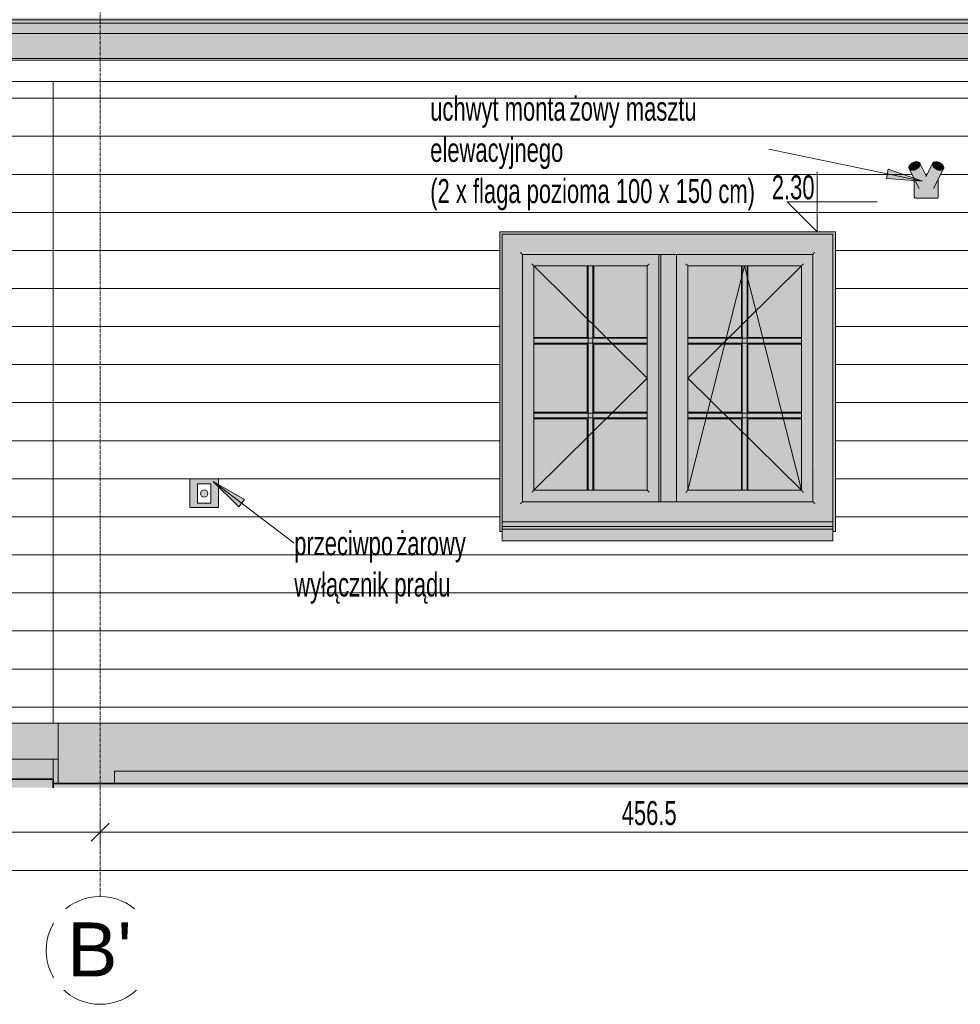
# Model space of a CAD drawing. Header units: centimetres. Extents: x 63272 to 70946, y -123 to 53714.
# Tile 6 of 50: x 63995 to 64388, y -92 to 319. Entities that reach past the tile are written whole.
import ezdxf

# ---------------------------------------------------------------- set-up
doc = ezdxf.new("R2010")
doc.units = ezdxf.units.CM
doc.linetypes.add('Linia siatki', pattern=[2.2225, 1.27, -0.3175, 0.3175, -0.3175])
for name, color, linetype, lineweight in [('A-ANNO-DIMS', 7, 'Continuous', 5), ('A-ANNO-DIMS-50', 7, 'Continuous', 5), ('A-FLOR', 7, 'Continuous', 5), ('A-FLOR-LEVL', 7, 'Continuous', 5), ('A-GENM', 7, 'Continuous', 5), ('A-GLAZ', 7, 'Continuous', 5), ('A-ROOF', 7, 'Continuous', 5), ('A-ROOF-OTLN', 7, 'Continuous', 5), ('A-ROOF-PATT', 7, 'Continuous', 5), ('A-WALL', 7, 'Continuous', 5), ('A-WALL-PATT', 7, 'Continuous', 5), ('C-TOPO', 7, 'Continuous', 5), ('G-ANNO-DIMS', 7, 'Continuous', 5), ('G-ANNO-TEXT', 7, 'Continuous', 5), ('Ochrona przeciwpożarowa', 7, 'Continuous', 5), ('S-GRID', 7, 'Continuous', 5), ('S-GRID-IDEN', 7, 'Continuous', 5)]:
    doc.layers.add(name, color=color, linetype=linetype, lineweight=lineweight)
doc.styles.add('Arial', font='arial.ttf', dxfattribs={"height": 22.5})
doc.styles.add('Arial Narrow', font='ARIALN.TTF', dxfattribs={"width": 0.8, "height": 10})
doc.dimstyles.new('standard_wielkość_otworów', dxfattribs={"dimscale": 30.48, "dimtxt": 10.23431, "dimasz": 0.246063, "dimexe": 0.164042, "dimexo": 0.0625, "dimgap": 0, "dimtad": 1, "dimdec": 1, "dimrnd": 0.5, "dimdsep": 46, "dimtxsty": 'Arial Narrow', "dimblk1": 'OBLIQUE', "dimblk2": 'OBLIQUE', "dimsah": 1, "dimcen": 0.09, "dimazin": 0, "dimtfac": 1, "dimtdec": 4, "dimtix": 1, "dimtmove": 0, "dimatfit": 3, "dimfxl": 0.164042, "dimfxlon": 1, "dimtvp": 1, "dimtolj": 1, "dimtzin": 0, "dimarcsym": 2})
pattern_1 = [(0, (63858.366, 0), (0, 15.875), [])]

# ---------------------------------------------------------------- blocks, each defined once
blk = doc.blocks.new('PWP - Typ 1-8810169-Elewacja w osi 1 - Południowa')
at = {"layer": 'Ochrona przeciwpożarowa', "true_color": 0xff0000}
h = blk.add_hatch(color=1, dxfattribs=at)
h.paths.add_polyline_path([(64074.94, 115), (64078.2, 115), (64078.2, 127), (64066.2, 127), (64066.2, 115), (64069.44, 115)])
h.paths.add_polyline_path([(64074.94, 116.85), (64069.44, 116.85), (64069.44, 124.85), (64074.94, 124.85), (64074.94, 121.29)])
h.paths.add_polyline_path([(64072.18, 119.35), (64072.57, 119.4), (64072.93, 119.55), (64073.24, 119.78), (64073.48, 120.1), (64073.63, 120.46), (64073.68, 120.85), (64073.61, 121.29), (64073.48, 121.6), (64073.24, 121.91), (64072.93, 122.14), (64072.57, 122.29), (64072.18, 122.35), (64071.79, 122.29), (64071.43, 122.14), (64071.12, 121.91), (64070.88, 121.6), (64070.73, 121.23), (64070.68, 120.85), (64070.73, 120.46), (64070.88, 120.1), (64071.12, 119.78), (64071.43, 119.55), (64071.79, 119.4)])
at = {"layer": 'Ochrona przeciwpożarowa'}
for p, q in [((64078.2, 127), (64066.2, 127)), ((64066.2, 127), (64066.2, 115)), ((64069.44, 116.85), (64069.44, 124.85)), ((64069.44, 124.85), (64074.94, 124.85)), ((64074.94, 124.85), (64074.94, 116.85)), ((64078.2, 115), (64078.2, 127)), ((64074.94, 116.85), (64069.44, 116.85)), ((64066.2, 115), (64078.2, 115))]:
    blk.add_line(p, q, dxfattribs=at)
for start, end in [(0, 180), (180, 360)]:
    blk.add_arc((64072.18, 120.85), 1.5, start, end, dxfattribs=at)
blk = doc.blocks.new('Uchwyt na flagę - Typ 1-9009511-Elewacja w osi 1 - Południowa')
at = {"layer": 'A-GENM', "true_color": 0x7f7f7f}
for points in [[(64367.69, 255.72), (64368.5, 255.85), (64368.89, 255.96), (64369.48, 256.24), (64370.2, 256.8), (64370.44, 257.03), (64370.74, 257.49), (64370.89, 257.95), (64370.89, 258.37), (64370.73, 258.74), (64370.42, 259.02), (64369.99, 259.2), (64369.46, 259.26), (64368.87, 259.2), (64368.26, 259.02), (64367.67, 258.74), (64367.14, 258.37), (64366.71, 257.95), (64366.41, 257.49), (64366.25, 257.03), (64366.26, 256.61), (64366.42, 256.24), (64366.73, 255.96), (64367.16, 255.78)], [(64379.32, 255.72), (64379.85, 255.78), (64380.29, 255.97), (64380.59, 256.24), (64380.75, 256.61), (64380.75, 257.03), (64380.59, 257.5), (64380.29, 257.95), (64379.86, 258.37), (64379.34, 258.74), (64378.75, 259.02), (64378.14, 259.2), (64377.55, 259.26), (64377.02, 259.2), (64376.58, 259.02), (64376.28, 258.74), (64376.11, 258.37), (64376.11, 257.94), (64376.28, 257.48), (64376.57, 257.03), (64377, 256.61), (64377.53, 256.24), (64378.11, 255.96), (64378.73, 255.78)], [(64372.96, 246.43), (64373.35, 246.43), (64373.5, 246.74), (64373.5, 251.96), (64370.74, 257.49), (64370.44, 257.03), (64370.01, 256.61), (64369.48, 256.24), (64368.85, 255.95), (64368.28, 255.78), (64367.69, 255.72), (64367.16, 255.78), (64366.73, 255.96), (64366.42, 256.24), (64370.17, 248.74), (64370.77, 247.88), (64371.46, 247.18), (64372.22, 246.68), (64372.93, 246.44)], [(64373.5, 251.96), (64373.49, 253.23), (64370.89, 258.37), (64370.89, 257.95), (64370.74, 257.49), (64373.42, 252.13)], [(64374.05, 246.43), (64374.86, 246.73), (64375.7, 247.34), (64376.24, 247.88), (64377, 249.06), (64380.59, 256.24), (64380.28, 255.96), (64379.66, 255.76), (64379.32, 255.72), (64378.73, 255.78), (64378.11, 255.96), (64377.53, 256.24), (64376.81, 256.8), (64376.57, 257.03), (64376.27, 257.49), (64373.5, 251.96), (64373.49, 246.7), (64373.36, 246.43), (64374.02, 246.43)], [(64373.5, 251.96), (64376.27, 257.49), (64376.11, 257.95), (64376.11, 258.37), (64375.88, 257.95), (64373.5, 253.15), (64373.5, 252.3)]]:
    blk.add_hatch(color=8, dxfattribs=at).paths.add_polyline_path(points)
h = blk.add_hatch(color=8, dxfattribs=at)
h.paths.add_polyline_path([(64378, 244.04), (64378.13, 244.06), (64378.44, 244.29), (64378.5, 244.73), (64378.5, 252.07), (64376.84, 248.74), (64376.24, 247.88), (64375.42, 247.1), (64374.8, 246.68), (64374.05, 246.43), (64372.96, 246.43), (64372.21, 246.68), (64371.32, 247.32), (64370.74, 247.92), (64370.01, 249.06), (64368.5, 252.07), (64368.52, 244.41), (64368.57, 244.29), (64368.87, 244.06), (64369, 244.04)])
h.paths.add_polyline_path([(64373.5, 253.19), (64373.93, 254.04), (64373.08, 254.04), (64373.49, 253.23)])
at = {"layer": 'A-GENM'}
for p, q in [((64366.34, 256.37), (64370.5, 248.05)), ((64373.57, 253.09), (64370.81, 258.61)), ((64376.2, 258.61), (64373.49, 253.19)), ((64376.51, 248.05), (64380.67, 256.37)), ((64368.5, 252.07), (64368.5, 244.54)), ((64373.94, 254.04), (64373.13, 254.04)), ((64373.48, 253.19), (64373.44, 253.09)), ((64378.5, 244.54), (64378.5, 252.07)), ((64369, 244.04), (64378, 244.04))]:
    blk.add_line(p, q, dxfattribs=at)
for centre, start, end in [((64369, 244.54), 180, 270), ((64369, 244.54), 210, 255), ((64378, 244.54), 270, 0), ((64378, 244.54), 285, 0)]:
    blk.add_arc(centre, 0.5, start, end, dxfattribs=at)
for centre, major_axis, start_param, end_param in [((64368.57, 257.49), (2.24, 1.12), 5.598466, 8.740059), ((64378.43, 257.49), (-2.24, 1.12), 3.826312, 6.967905), ((64368.57, 257.49), (2.24, 1.12), 2.456873, 5.598466), ((64378.43, 257.49), (-2.24, 1.12), 0.684719, 3.826312)]:
    blk.add_ellipse(centre, major_axis=major_axis, ratio=0.612372, start_param=start_param, end_param=end_param, dxfattribs=at)
blk = doc.blocks.new('Windows_S9000-Double-Vent-Window-with-Sashbars - O3 Windows_S9000-Double-Vent-Window-with-Sashbars 2-9090698-Elewacja w osi 1 - Południowa')
at = {"layer": 'A-GLAZ', "true_color": 0x7f7f7f}
blk.add_hatch(color=8, dxfattribs=at).paths.add_polyline_path([(64196.55, 105), (64196.55, 229), (64334.55, 229), (64334.55, 105), (64335.55, 105), (64335.55, 230), (64195.55, 230), (64195.55, 105)])
at = {"layer": 'A-GLAZ', "true_color": 0x383e42}
h = blk.add_hatch(color=250, dxfattribs=at)
h.paths.add_polyline_path([(64196.55, 109), (64334.55, 109), (64334.55, 229), (64196.55, 229), (64196.55, 116.57)])
h.paths.add_polyline_path([(64260.75, 116.57), (64204.12, 116.57), (64204.12, 221.43), (64326.99, 221.43), (64326.99, 116.57), (64266.15, 116.57)])
for points in [[(64204.12, 116.57), (64204.7, 117.14), (64204.7, 220.86), (64204.12, 221.38), (64204.12, 116.62)], [(64271.04, 220.86), (64326.41, 220.86), (64326.93, 221.43), (64204.17, 221.38), (64204.7, 220.86), (64269, 220.86)], [(64204.7, 117.14), (64204.95, 117.4), (64204.95, 220.6), (64204.7, 220.86), (64204.7, 117.4)], [(64262.16, 220.6), (64326.15, 220.6), (64326.41, 220.86), (64204.7, 220.86), (64204.95, 220.6), (64262.11, 220.6)], [(64262.11, 117.4), (64262.11, 220.6), (64261.85, 220.6), (64261.85, 117.4)], [(64262.56, 117.4), (64262.69, 117.4), (64262.69, 220.6), (64262.11, 220.6), (64262.16, 117.4), (64262.45, 117.4)], [(64268.42, 117.4), (64268.42, 220.6), (64262.69, 220.6), (64262.69, 117.4), (64266.15, 117.4)], [(64268.57, 117.4), (64269, 117.4), (64269, 220.6), (64268.42, 220.6), (64268.42, 117.4)], [(64269, 117.4), (64269.28, 117.43), (64269.25, 220.6), (64269, 220.6), (64269, 118.21)], [(64326.41, 117.14), (64326.41, 220.86), (64326.15, 220.6), (64326.15, 117.4)], [(64326.99, 116.57), (64326.93, 221.38), (64326.41, 220.86), (64326.41, 117.14), (64326.93, 116.62)], [(64208.92, 121.37), (64209.5, 121.94), (64209.5, 216.06), (64208.92, 216.63), (64208.92, 121.48)], [(64234.79, 216.06), (64257.31, 216.06), (64257.89, 216.63), (64208.92, 216.63), (64209.5, 216.06), (64234.41, 216.06)], [(64209.5, 121.94), (64209.75, 122.2), (64209.75, 215.8), (64209.5, 216.06), (64209.5, 122.2)], [(64234.79, 215.8), (64257.05, 215.8), (64257.31, 216.06), (64209.5, 216.06), (64209.75, 215.8), (64234.41, 215.8)], [(64232.39, 122.2), (64234.41, 122.2), (64234.41, 215.8), (64232.39, 215.8), (64232.39, 145.93)], [(64257.31, 121.94), (64257.31, 216.06), (64257.05, 215.8), (64257.05, 122.2)], [(64257.89, 121.37), (64257.89, 216.63), (64257.31, 216.06), (64257.31, 121.94), (64257.77, 121.48)], [(64273.22, 121.37), (64273.8, 121.94), (64273.8, 216.06), (64273.22, 216.63), (64273.22, 121.48)], [(64299.09, 216.06), (64321.61, 216.06), (64322.19, 216.63), (64273.22, 216.63), (64273.8, 216.06), (64298.71, 216.06)], [(64273.8, 121.94), (64274.05, 122.2), (64274.05, 215.8), (64273.8, 216.06), (64273.8, 122.2)], [(64299.09, 215.8), (64321.35, 215.8), (64321.61, 216.06), (64273.8, 216.06), (64274.05, 215.8), (64298.71, 215.8)], [(64296.69, 122.2), (64298.71, 122.2), (64298.71, 215.8), (64296.69, 215.8), (64296.69, 145.93)], [(64321.61, 121.94), (64321.61, 216.06), (64321.35, 215.8), (64321.35, 122.2)], [(64322.19, 121.37), (64322.19, 216.63), (64321.61, 216.06), (64321.61, 121.94), (64322.07, 121.48)], [(64209.75, 121.37), (64257.89, 121.37), (64257.31, 121.94), (64209.5, 121.94), (64208.92, 121.37), (64209.07, 121.37)], [(64232.02, 121.94), (64257.31, 121.94), (64257.05, 122.2), (64209.75, 122.2), (64209.5, 121.94), (64226.76, 121.94)], [(64296.69, 121.37), (64322.19, 121.37), (64321.61, 121.94), (64273.8, 121.94), (64273.22, 121.37), (64287.77, 121.37)], [(64276.96, 121.94), (64321.61, 121.94), (64321.35, 122.2), (64274.05, 122.2), (64273.8, 121.94), (64274.05, 121.94)], [(64293.18, 116.57), (64326.93, 116.62), (64326.41, 117.14), (64204.7, 117.14), (64204.17, 116.57), (64287.77, 116.57)], [(64326.15, 117.14), (64326.41, 117.14), (64326.15, 117.4), (64204.95, 117.4), (64204.7, 117.14), (64325.61, 117.14)]]:
    blk.add_hatch(color=250, dxfattribs=at).paths.add_polyline_path(points)
h = blk.add_hatch(color=250, dxfattribs=at)
h.paths.add_polyline_path([(64204.95, 117.4), (64261.85, 117.4), (64261.85, 220.6), (64204.95, 220.6), (64204.95, 118.21)])
h.paths.add_polyline_path([(64212.1, 121.37), (64208.92, 121.37), (64208.92, 216.63), (64257.89, 216.63), (64257.89, 121.37), (64222.91, 121.37)])
h = blk.add_hatch(color=250, dxfattribs=at)
h.paths.add_polyline_path([(64326.15, 117.4), (64326.15, 220.6), (64269.28, 220.57), (64269.28, 117.4), (64325.61, 117.4)])
h.paths.add_polyline_path([(64322.19, 121.37), (64273.22, 121.37), (64273.22, 216.63), (64322.19, 216.63), (64322.19, 124.37)])
at = {"layer": 'A-GLAZ', "true_color": 0xd7f2ff}
h = blk.add_hatch(color=7, dxfattribs=at)
h.paths.add_polyline_path([(64209.75, 122.2), (64232.02, 122.2), (64232.02, 152.02), (64209.75, 152.02), (64209.75, 124.37)])
h.paths.add_polyline_path([(64234.79, 122.2), (64257.05, 122.2), (64257.05, 152.02), (64234.79, 152.02), (64234.79, 144.47)])
h.paths.add_polyline_path([(64232.02, 154.78), (64232.02, 183.22), (64209.75, 183.22), (64209.75, 154.78), (64222.91, 154.78)])
h.paths.add_polyline_path([(64234.79, 154.78), (64257.05, 154.78), (64257.05, 183.22), (64234.79, 183.22), (64234.79, 170.57)])
h.paths.add_polyline_path([(64257.05, 185.98), (64257.05, 215.8), (64209.75, 215.8), (64209.75, 185.98), (64232.02, 185.98), (64232.02, 215.8), (64234.79, 215.8), (64234.79, 185.98), (64255.34, 185.98)])
at = {"layer": 'A-GLAZ', "true_color": 0x383e42}
h = blk.add_hatch(color=250, dxfattribs=at)
h.paths.add_polyline_path([(64232.16, 122.2), (64232.39, 122.2), (64232.39, 152.39), (64232.02, 152.02), (64232.02, 122.2), (64232.16, 122.2)])
h.paths.add_polyline_path([(64232.39, 154.41), (64232.39, 183.59), (64232.02, 183.22), (64232.02, 154.78)])
h.paths.add_polyline_path([(64232.39, 185.61), (64232.39, 215.8), (64232.02, 215.8), (64232.02, 185.98)])
h = blk.add_hatch(color=250, dxfattribs=at)
h.paths.add_polyline_path([(64234.41, 122.2), (64234.79, 122.2), (64234.79, 152.02), (64234.41, 152.39), (64234.41, 122.2)])
h.paths.add_polyline_path([(64234.41, 154.41), (64234.79, 154.78), (64234.79, 183.22), (64234.41, 183.59), (64234.41, 170.57)])
h.paths.add_polyline_path([(64234.41, 185.61), (64234.79, 185.98), (64234.79, 215.8), (64234.41, 215.8), (64234.41, 195.2)])
at = {"layer": 'A-GLAZ', "true_color": 0xd7f2ff}
h = blk.add_hatch(color=7, dxfattribs=at)
h.paths.add_polyline_path([(64276.96, 122.2), (64296.32, 122.2), (64296.32, 152.02), (64274.05, 152.02), (64274.05, 154.78), (64296.32, 154.78), (64296.32, 183.22), (64274.05, 183.22), (64274.05, 185.98), (64296.32, 185.98), (64296.32, 215.8), (64274.05, 215.8), (64274.05, 122.2)])
h.paths.add_polyline_path([(64321.35, 122.2), (64321.35, 152.02), (64299.09, 152.02), (64299.09, 122.2), (64320.21, 122.2)])
h.paths.add_polyline_path([(64309.4, 154.78), (64321.35, 154.78), (64321.35, 183.22), (64299.09, 183.22), (64299.09, 154.78)])
h.paths.add_polyline_path([(64320.21, 185.98), (64321.35, 185.98), (64321.35, 215.8), (64299.09, 215.8), (64299.09, 185.98), (64309.4, 185.98)])
at = {"layer": 'A-GLAZ', "true_color": 0x383e42}
h = blk.add_hatch(color=250, dxfattribs=at)
h.paths.add_polyline_path([(64296.42, 122.2), (64296.69, 122.2), (64296.69, 152.39), (64296.32, 152.02), (64296.32, 122.2)])
h.paths.add_polyline_path([(64296.69, 154.41), (64296.69, 183.59), (64296.32, 183.22), (64296.32, 154.78)])
h.paths.add_polyline_path([(64296.69, 185.61), (64296.69, 215.8), (64296.32, 215.8), (64296.32, 185.98)])
h = blk.add_hatch(color=250, dxfattribs=at)
h.paths.add_polyline_path([(64299.09, 122.2), (64299.09, 152.02), (64298.71, 152.39), (64298.71, 122.2), (64298.98, 122.2)])
h.paths.add_polyline_path([(64298.71, 154.41), (64299.09, 154.78), (64299.09, 183.22), (64298.71, 183.59), (64298.71, 170.57)])
h.paths.add_polyline_path([(64298.71, 185.61), (64299.09, 185.98), (64299.09, 215.8), (64298.71, 215.8), (64298.71, 195.2)])
h = blk.add_hatch(color=250, dxfattribs=at)
h.paths.add_polyline_path([(64209.75, 185.61), (64232.39, 185.61), (64232.02, 185.98), (64209.75, 185.97)])
h.paths.add_polyline_path([(64234.41, 185.61), (64257.05, 185.61), (64257.05, 185.98), (64234.79, 185.98)])
h = blk.add_hatch(color=250, dxfattribs=at)
h.paths.add_polyline_path([(64222.91, 183.59), (64232.39, 183.59), (64232.39, 185.61), (64209.75, 185.61), (64209.75, 183.59), (64212.1, 183.59)])
h.paths.add_polyline_path([(64257.05, 183.59), (64257.05, 185.61), (64234.41, 185.61), (64234.41, 183.59), (64255.34, 183.59)])
h = blk.add_hatch(color=250, dxfattribs=at)
h.paths.add_polyline_path([(64299.09, 185.61), (64321.35, 185.61), (64321.35, 185.98), (64299.09, 185.98), (64298.71, 185.61)])
h.paths.add_polyline_path([(64276.96, 185.61), (64296.69, 185.61), (64296.32, 185.98), (64274.05, 185.97), (64274.05, 185.61)])
h = blk.add_hatch(color=250, dxfattribs=at)
h.paths.add_polyline_path([(64287.77, 183.59), (64296.69, 183.59), (64296.69, 185.61), (64274.05, 185.61), (64274.05, 183.59), (64276.96, 183.59)])
h.paths.add_polyline_path([(64321.35, 183.59), (64321.35, 185.61), (64298.71, 185.61), (64298.71, 183.59), (64320.21, 183.59)])
h = blk.add_hatch(color=250, dxfattribs=at)
h.paths.add_polyline_path([(64234.79, 183.22), (64257.05, 183.22), (64257.05, 183.59), (64234.41, 183.59)])
h.paths.add_polyline_path([(64212.1, 183.22), (64232.02, 183.22), (64232.39, 183.59), (64209.75, 183.59), (64209.75, 183.22)])
h = blk.add_hatch(color=250, dxfattribs=at)
h.paths.add_polyline_path([(64274.05, 183.22), (64296.32, 183.22), (64296.69, 183.59), (64274.05, 183.59)])
h.paths.add_polyline_path([(64309.4, 183.22), (64321.35, 183.22), (64321.35, 183.59), (64298.71, 183.59), (64299.09, 183.22)])
h = blk.add_hatch(color=250, dxfattribs=at)
h.paths.add_polyline_path([(64234.79, 154.41), (64257.05, 154.41), (64257.05, 154.78), (64234.79, 154.78), (64234.41, 154.41)])
h.paths.add_polyline_path([(64222.91, 154.41), (64232.39, 154.41), (64232.02, 154.78), (64209.75, 154.78), (64209.75, 154.41), (64212.1, 154.41)])
h = blk.add_hatch(color=250, dxfattribs=at)
h.paths.add_polyline_path([(64222.91, 152.39), (64232.39, 152.39), (64232.39, 154.41), (64209.75, 154.41), (64209.75, 152.39), (64212.1, 152.39)])
h.paths.add_polyline_path([(64257.05, 152.39), (64257.05, 154.41), (64234.41, 154.41), (64234.41, 152.39), (64255.34, 152.39)])
h = blk.add_hatch(color=250, dxfattribs=at)
h.paths.add_polyline_path([(64234.79, 152.02), (64257.05, 152.02), (64257.05, 152.39), (64234.41, 152.39)])
h.paths.add_polyline_path([(64232.02, 152.02), (64232.39, 152.39), (64209.75, 152.39), (64209.75, 152.02), (64222.91, 152.02)])
h = blk.add_hatch(color=250, dxfattribs=at)
h.paths.add_polyline_path([(64299.09, 154.41), (64321.35, 154.41), (64321.35, 154.78), (64299.09, 154.78), (64298.71, 154.41)])
h.paths.add_polyline_path([(64274.05, 154.41), (64296.69, 154.41), (64296.32, 154.78), (64274.05, 154.78)])
h = blk.add_hatch(color=250, dxfattribs=at)
h.paths.add_polyline_path([(64287.77, 152.39), (64296.69, 152.39), (64296.69, 154.41), (64274.05, 154.41), (64274.05, 152.39), (64276.96, 152.39)])
h.paths.add_polyline_path([(64321.35, 152.39), (64321.35, 154.41), (64298.71, 154.41), (64298.71, 152.39), (64320.21, 152.39)])
h = blk.add_hatch(color=250, dxfattribs=at)
h.paths.add_polyline_path([(64309.4, 152.02), (64321.35, 152.02), (64321.35, 152.39), (64298.71, 152.39), (64299.09, 152.02)])
h.paths.add_polyline_path([(64276.96, 152.02), (64296.32, 152.02), (64296.69, 152.39), (64274.05, 152.39), (64274.05, 152.02)])
at = {"layer": 'A-GLAZ', "true_color": 0x787878}
for points in [[(64196.55, 107.15), (64334.55, 107.15), (64334.55, 109), (64196.55, 108.97)], [(64333.53, 105.96), (64334.55, 106), (64334.55, 107.15), (64196.55, 107.15), (64196.55, 105.96), (64331.02, 105.96)], [(64266.15, 101.24), (64334.55, 101.24), (64334.55, 105.96), (64196.55, 105.96), (64196.55, 101.24), (64244.53, 101.24)], [(64196.55, 101.14), (64334.55, 101.19), (64334.55, 101.24), (64196.55, 101.19), (64196.55, 101.14)]]:
    blk.add_hatch(color=8, dxfattribs=at).paths.add_polyline_path(points)
at = {"layer": 'A-GLAZ'}
for p, q in [((64196.55, 229), (64334.55, 229)), ((64196.55, 109), (64196.55, 229)), ((64334.55, 229), (64334.55, 109)), ((64204.95, 220.6), (64204.7, 220.86)), ((64204.95, 117.4), (64204.95, 220.6)), ((64204.95, 220.6), (64261.86, 220.6)), ((64261.85, 220.6), (64262.11, 220.6)), ((64261.85, 117.4), (64261.85, 220.6)), ((64262.69, 220.6), (64262.11, 220.6)), ((64262.69, 220.6), (64268.42, 220.6)), ((64262.69, 117.4), (64262.69, 220.6)), ((64269, 220.6), (64268.42, 220.6)), ((64269, 220.6), (64269.28, 220.6)), ((64269.25, 220.6), (64326.15, 220.6)), ((64269.28, 117.4), (64269.28, 220.6)), ((64269.28, 220.6), (64269.28, 117.4)), ((64326.41, 220.86), (64326.15, 220.6)), ((64326.15, 220.6), (64326.15, 117.4)), ((64209.75, 215.8), (64209.5, 216.06)), ((64209.75, 215.8), (64257.05, 169)), ((64209.75, 215.8), (64209.75, 185.84)), ((64232.16, 215.8), (64209.75, 215.8)), ((64232.02, 215.8), (64232.02, 185.98)), ((64232.12, 215.8), (64232.39, 215.8)), ((64232.39, 215.8), (64234.41, 215.8)), ((64232.39, 122.2), (64232.39, 215.8)), ((64234.41, 215.8), (64234.68, 215.8)), ((64234.41, 122.2), (64234.41, 215.8)), ((64257.05, 215.8), (64234.64, 215.8)), ((64234.79, 185.98), (64234.79, 215.8)), ((64257.31, 216.06), (64257.05, 215.8)), ((64257.05, 185.84), (64257.05, 215.8)), ((64274.05, 215.8), (64273.8, 216.06)), ((64297.7, 215.8), (64274.05, 122.2)), ((64321.35, 215.8), (64274.05, 169)), ((64274.05, 215.8), (64274.05, 185.84)), ((64296.46, 215.8), (64274.05, 215.8)), ((64296.32, 215.8), (64296.32, 185.98)), ((64296.42, 215.8), (64296.69, 215.8)), ((64296.69, 215.8), (64298.71, 215.8)), ((64296.69, 122.2), (64296.69, 215.8)), ((64321.35, 122.2), (64297.7, 215.8)), ((64298.71, 215.8), (64298.98, 215.8)), ((64298.71, 122.2), (64298.71, 215.8)), ((64321.35, 215.8), (64298.94, 215.8)), ((64299.09, 185.98), (64299.09, 215.8)), ((64321.61, 216.06), (64321.35, 215.8)), ((64321.35, 185.84), (64321.35, 215.8)), ((64209.75, 185.98), (64232.02, 185.98)), ((64209.75, 185.61), (64209.75, 185.88)), ((64209.75, 183.59), (64209.75, 185.61)), ((64209.75, 185.61), (64257.05, 185.61)), ((64234.79, 185.98), (64257.05, 185.98)), ((64257.05, 185.88), (64257.05, 185.61)), ((64257.05, 185.61), (64257.05, 183.59)), ((64274.05, 185.97), (64274.05, 185.98)), ((64274.05, 185.98), (64296.32, 185.98)), ((64274.05, 185.61), (64274.05, 185.88)), ((64274.05, 183.59), (64274.05, 185.61)), ((64274.05, 185.61), (64321.35, 185.61)), ((64299.09, 185.98), (64321.35, 185.98)), ((64321.35, 185.88), (64321.35, 185.61)), ((64321.35, 185.61), (64321.35, 183.59)), ((64209.75, 183.32), (64209.75, 183.59)), ((64209.75, 183.59), (64257.05, 183.59)), ((64209.75, 183.36), (64209.75, 154.64)), ((64232.02, 183.22), (64209.75, 183.22)), ((64232.02, 183.22), (64232.02, 154.78)), ((64257.05, 183.22), (64234.79, 183.22)), ((64234.79, 154.78), (64234.79, 183.22)), ((64257.05, 183.59), (64257.05, 183.32)), ((64257.05, 154.64), (64257.05, 183.36)), ((64274.05, 183.32), (64274.05, 183.59)), ((64274.05, 183.59), (64321.35, 183.59)), ((64274.05, 183.36), (64274.05, 154.64)), ((64296.32, 183.22), (64274.05, 183.22)), ((64296.32, 183.22), (64296.32, 154.78)), ((64321.35, 183.22), (64299.09, 183.22)), ((64299.09, 154.78), (64299.09, 183.22)), ((64321.35, 183.59), (64321.35, 183.32)), ((64321.35, 154.64), (64321.35, 183.36)), ((64257.05, 169), (64209.75, 122.2)), ((64274.05, 169), (64321.35, 122.2)), ((64209.75, 154.78), (64232.02, 154.78)), ((64209.75, 154.41), (64209.75, 154.68)), ((64209.75, 152.39), (64209.75, 154.41)), ((64209.75, 154.41), (64257.05, 154.41)), ((64209.75, 152.16), (64209.75, 152.39)), ((64209.75, 152.39), (64257.05, 152.39)), ((64209.75, 152.16), (64209.75, 122.2)), ((64232.02, 152.02), (64209.75, 152.02)), ((64232.02, 152.02), (64232.02, 122.2)), ((64234.79, 154.78), (64257.05, 154.78)), ((64257.05, 152.02), (64234.79, 152.02)), ((64234.79, 122.2), (64234.79, 152.02)), ((64257.05, 154.68), (64257.05, 154.41)), ((64257.05, 154.41), (64257.05, 152.39)), ((64257.05, 152.39), (64257.05, 152.16)), ((64257.05, 122.2), (64257.05, 152.16)), ((64274.05, 154.78), (64296.32, 154.78)), ((64274.05, 154.41), (64274.05, 154.68)), ((64274.05, 152.39), (64274.05, 154.41)), ((64274.05, 154.41), (64321.35, 154.41)), ((64274.05, 152.16), (64274.05, 152.39)), ((64274.05, 152.39), (64321.35, 152.39)), ((64274.05, 152.16), (64274.05, 122.2)), ((64296.32, 152.02), (64274.05, 152.02)), ((64296.32, 152.02), (64296.32, 122.2)), ((64299.09, 154.78), (64321.35, 154.78)), ((64299.09, 122.2), (64299.09, 152.02)), ((64321.35, 152.02), (64299.09, 152.02)), ((64321.35, 154.68), (64321.35, 154.41)), ((64321.35, 154.41), (64321.35, 152.39)), ((64321.35, 152.39), (64321.35, 152.16)), ((64321.35, 122.2), (64321.35, 152.16)), ((64209.5, 121.94), (64209.75, 122.2)), ((64209.75, 122.2), (64232.16, 122.2)), ((64232.39, 122.2), (64232.12, 122.2)), ((64234.41, 122.2), (64232.39, 122.2)), ((64234.68, 122.2), (64234.41, 122.2)), ((64234.64, 122.2), (64257.05, 122.2)), ((64257.31, 121.94), (64257.05, 122.2)), ((64273.8, 121.94), (64274.05, 122.2)), ((64274.05, 122.2), (64296.46, 122.2)), ((64296.69, 122.2), (64296.42, 122.2)), ((64298.71, 122.2), (64296.69, 122.2)), ((64298.98, 122.2), (64298.71, 122.2)), ((64298.94, 122.2), (64321.35, 122.2)), ((64321.61, 121.94), (64321.35, 122.2)), ((64204.95, 117.4), (64204.7, 117.14)), ((64261.86, 117.4), (64204.95, 117.4)), ((64262.11, 117.4), (64261.85, 117.4)), ((64262.11, 117.4), (64262.69, 117.4)), ((64268.42, 117.4), (64262.69, 117.4)), ((64268.42, 117.4), (64269, 117.4)), ((64269.28, 117.4), (64269, 117.4)), ((64326.15, 117.4), (64269.25, 117.4)), ((64326.15, 117.4), (64326.41, 117.14)), ((64334.55, 109), (64196.55, 109)), ((64196.55, 107.15), (64196.55, 109)), ((64196.55, 105.96), (64196.55, 107.15)), ((64334.55, 107.15), (64196.55, 107.15)), ((64334.55, 109), (64334.55, 107.15)), ((64334.55, 107.15), (64334.55, 105.96)), ((64196.55, 101.24), (64196.55, 105.96)), ((64334.55, 105.96), (64196.55, 105.96)), ((64334.55, 105.96), (64334.55, 101.24)), ((64196.55, 101.24), (64196.55, 101.14)), ((64196.55, 101.14), (64334.55, 101.14)), ((64334.55, 101.14), (64334.55, 101.24))]:
    blk.add_line(p, q, dxfattribs=at)
for points, knots in [([(64204.7, 220.86), (64204.68, 220.87), (64204.65, 220.9), (64204.6, 220.96), (64204.55, 221), (64204.51, 221.04), (64204.48, 221.07), (64204.45, 221.1), (64204.41, 221.15), (64204.35, 221.2), (64204.25, 221.3), (64204.17, 221.38), (64204.12, 221.43)], [0, 0, 0, 0, 0.2, 0.3, 0.4, 0.45, 0.5, 0.55, 0.6, 0.7, 0.8, 1, 1, 1, 1]), ([(64326.99, 221.43), (64326.93, 221.38), (64326.86, 221.3), (64326.76, 221.2), (64326.7, 221.15), (64326.65, 221.1), (64326.61, 221.06), (64326.57, 221.02), (64326.54, 220.98), (64326.5, 220.95), (64326.45, 220.9), (64326.42, 220.87), (64326.41, 220.86)], [-1, -1, -1, -1, -0.8, -0.7, -0.6, -0.55, -0.5, -0.4, -0.35, -0.3, -0.2, 0, 0, 0, 0]), ([(64209.5, 216.06), (64209.48, 216.07), (64209.45, 216.1), (64209.4, 216.16), (64209.35, 216.2), (64209.31, 216.24), (64209.28, 216.27), (64209.25, 216.3), (64209.21, 216.35), (64209.15, 216.4), (64209.05, 216.5), (64208.97, 216.58), (64208.92, 216.63)], [-1, -1, -1, -1, -0.8, -0.7, -0.6, -0.55, -0.5, -0.45, -0.4, -0.3, -0.2, 0, 0, 0, 0]), ([(64257.89, 216.63), (64257.83, 216.58), (64257.76, 216.5), (64257.66, 216.4), (64257.6, 216.35), (64257.55, 216.3), (64257.51, 216.26), (64257.47, 216.22), (64257.44, 216.18), (64257.4, 216.15), (64257.35, 216.1), (64257.32, 216.07), (64257.31, 216.06)], [0, 0, 0, 0, 0.2, 0.3, 0.4, 0.45, 0.5, 0.6, 0.65, 0.7, 0.8, 1, 1, 1, 1]), ([(64273.8, 216.06), (64273.78, 216.07), (64273.75, 216.1), (64273.7, 216.16), (64273.65, 216.2), (64273.61, 216.24), (64273.58, 216.27), (64273.55, 216.3), (64273.51, 216.35), (64273.45, 216.4), (64273.35, 216.5), (64273.27, 216.58), (64273.22, 216.63)], [-1, -1, -1, -1, -0.8, -0.7, -0.6, -0.55, -0.5, -0.45, -0.4, -0.3, -0.2, 0, 0, 0, 0]), ([(64322.19, 216.63), (64322.13, 216.58), (64322.06, 216.5), (64321.96, 216.4), (64321.9, 216.35), (64321.85, 216.3), (64321.81, 216.26), (64321.77, 216.22), (64321.74, 216.18), (64321.7, 216.15), (64321.65, 216.1), (64321.62, 216.07), (64321.61, 216.06)], [0, 0, 0, 0, 0.2, 0.3, 0.4, 0.45, 0.5, 0.6, 0.65, 0.7, 0.8, 1, 1, 1, 1]), ([(64208.92, 121.37), (64208.97, 121.42), (64209.05, 121.5), (64209.15, 121.6), (64209.21, 121.65), (64209.25, 121.7), (64209.29, 121.74), (64209.33, 121.78), (64209.37, 121.82), (64209.4, 121.85), (64209.45, 121.9), (64209.48, 121.93), (64209.5, 121.94)], [0, 0, 0, 0, 0.2, 0.3, 0.4, 0.45, 0.5, 0.6, 0.65, 0.7, 0.8, 1, 1, 1, 1]), ([(64257.89, 121.37), (64257.83, 121.42), (64257.76, 121.5), (64257.66, 121.6), (64257.6, 121.65), (64257.55, 121.7), (64257.51, 121.74), (64257.47, 121.78), (64257.44, 121.82), (64257.4, 121.85), (64257.35, 121.9), (64257.32, 121.93), (64257.31, 121.94)], [0, 0, 0, 0, 0.2, 0.3, 0.4, 0.45, 0.5, 0.6, 0.65, 0.7, 0.8, 1, 1, 1, 1]), ([(64273.22, 121.37), (64273.27, 121.42), (64273.35, 121.5), (64273.45, 121.6), (64273.51, 121.65), (64273.55, 121.7), (64273.59, 121.74), (64273.63, 121.78), (64273.67, 121.82), (64273.7, 121.85), (64273.75, 121.9), (64273.78, 121.93), (64273.8, 121.94)], [0, 0, 0, 0, 0.2, 0.3, 0.4, 0.45, 0.5, 0.6, 0.65, 0.7, 0.8, 1, 1, 1, 1]), ([(64322.19, 121.37), (64322.13, 121.42), (64322.06, 121.5), (64321.96, 121.6), (64321.9, 121.65), (64321.85, 121.7), (64321.81, 121.74), (64321.77, 121.78), (64321.74, 121.82), (64321.7, 121.85), (64321.65, 121.9), (64321.62, 121.93), (64321.61, 121.94)], [0, 0, 0, 0, 0.2, 0.3, 0.4, 0.45, 0.5, 0.6, 0.65, 0.7, 0.8, 1, 1, 1, 1]), ([(64204.7, 117.14), (64204.68, 117.13), (64204.65, 117.1), (64204.6, 117.04), (64204.55, 117), (64204.51, 116.96), (64204.48, 116.93), (64204.45, 116.9), (64204.41, 116.85), (64204.35, 116.8), (64204.25, 116.7), (64204.17, 116.62), (64204.12, 116.57)], [0, 0, 0, 0, 0.2, 0.3, 0.4, 0.45, 0.5, 0.55, 0.6, 0.7, 0.8, 1, 1, 1, 1]), ([(64326.41, 117.14), (64326.42, 117.13), (64326.45, 117.1), (64326.51, 117.04), (64326.55, 117), (64326.59, 116.96), (64326.62, 116.93), (64326.65, 116.9), (64326.7, 116.85), (64326.76, 116.8), (64326.86, 116.7), (64326.94, 116.62), (64326.99, 116.57)], [0, 0, 0, 0, 0.2, 0.3, 0.4, 0.45, 0.5, 0.55, 0.6, 0.7, 0.8, 1, 1, 1, 1])]:
    blk.add_open_spline(points, degree=3, knots=knots, dxfattribs=at)
blk = doc.blocks.new('Rampa - Rampa-9231931-Elewacja w osi 1 - Południowa')
at = {"layer": 'A-FLOR-LEVL', "true_color": 0x7f7f7f}
for points in [[(63876.97, 1.62), (64009.2, 1.62), (64009.2, 10), (63763.5, 10), (63763.5, 1.62), (63870.19, 1.62)], [(64009.2, -1.89), (64009.2, 1.62), (63763.5, 1.62), (63763.5, -1.89), (64006.7, -1.89)]]:
    blk.add_hatch(color=8, dxfattribs=at).paths.add_polyline_path(points)
at = {"layer": 'A-FLOR-LEVL'}
for p, q in [((63763.5, 10), (63763.5, 1.62)), ((64009.2, 10), (63763.5, 10)), ((64009.2, 1.62), (64009.2, 10))]:
    blk.add_line(p, q, dxfattribs=at)
at = {"layer": 'A-FLOR-LEVL', "lineweight": 35}
for p, q in [((64009.2, 1.62), (63763.5, 1.62)), ((63763.5, 1.62), (63763.5, -1.89)), ((64009.2, -1.89), (64009.2, 1.62))]:
    blk.add_line(p, q, dxfattribs=at)
blk = doc.blocks.new('Siatka - M_Symbol siatki - okrąg mniejszy-7853319-Elewacja w osi 1 - Południowa')
at = {"layer": 'S-GRID-IDEN'}
blk.add_circle((63400.4, -69.75), 22.5, dxfattribs=at)
blk = doc.blocks.new('Rzędne punktów - Znacznik rzędnej-817464-Elewacja w osi 1 - Południowa')
at = {"layer": 'G-ANNO-DIMS'}
for p, q in [((63623.156765, 0), (63623.156765, 25)), ((63610.656765, 12.5), (63623.156765, 0)), ((63610.656765, 12.5), (63648.156765, 12.5))]:
    blk.add_line(p, q, dxfattribs=at)
blk = doc.blocks.new('DIMBLOCK2-Elewacja w osi 1 - Południowa')
at = {"layer": 'A-ANNO-DIMS-50', "color": 250, "true_color": 0x303030}
for p, q in [((64028.75, -20.38), (64028.75, -15.38)), ((64485.3, -20.38), (64485.3, -15.38)), ((64028.75, -20.38), (64025, -24.13)), ((64028.75, -20.38), (64032.5, -16.63)), ((64485.3, -20.38), (64028.75, -20.38)), ((64028.75, -20.38), (64028.75, -25.38)), ((64485.3, -20.38), (64481.55, -24.13)), ((64485.3, -20.38), (64489.05, -16.63)), ((64485.3, -20.38), (64485.3, -25.38))]:
    blk.add_line(p, q, dxfattribs=at)
at = {"layer": 'A-ANNO-DIMS-50', "color": 0, "insert": (64246.39, -7.46), "char_height": 10, "width": 25.537, "attachment_point": 1, "line_spacing_factor": 0.974696, "style": 'Arial Narrow'}
blk.add_mtext('456.5', dxfattribs=at)
blk = doc.blocks.new('_Oblique')
at = {"color": 0, "linetype": 'ByBlock', "lineweight": -2}
blk.add_line((-0.5, -0.5), (0.5, 0.5), dxfattribs=at)
blk = doc.blocks.new('DIMBLOCK3-Elewacja w osi 1 - Południowa')
at = {"layer": 'A-ANNO-DIMS-50', "color": 250, "true_color": 0x303030}
for p, q in [((63743.95, -20.38), (63743.95, -15.38)), ((64028.75, -20.38), (64028.75, -15.38)), ((63743.95, -20.38), (63740.2, -24.13)), ((63743.95, -20.38), (63747.7, -16.63)), ((64028.75, -20.38), (63743.95, -20.38)), ((63743.95, -20.38), (63743.95, -25.38)), ((64028.75, -20.38), (64025, -24.13)), ((64028.75, -20.38), (64032.5, -16.63)), ((64028.75, -20.38), (64028.75, -25.38))]:
    blk.add_line(p, q, dxfattribs=at)
at = {"layer": 'A-ANNO-DIMS-50', "color": 0, "insert": (63879.29, -7.46), "char_height": 10, "width": 16.9597, "attachment_point": 1, "line_spacing_factor": 0.974696, "style": 'Arial Narrow'}
blk.add_mtext('285', dxfattribs=at)
blk = doc.blocks.new('DIMBLOCK6-Elewacja w osi 1 - Południowa')
at = {"layer": 'A-ANNO-DIMS-50', "color": 250, "true_color": 0x303030}
for p, q in [((63380.85, -36.46), (63380.85, -31.46)), ((63380.85, -36.46), (63384.6, -32.71)), ((64504.85, -36.46), (64504.85, -31.46)), ((64504.85, -36.46), (64508.6, -32.71)), ((63380.85, -36.46), (63377.1, -40.21)), ((63380.85, -36.46), (64504.85, -36.46)), ((63380.85, -36.46), (63380.85, -41.46)), ((64504.85, -36.46), (64501.1, -40.21)), ((64504.85, -36.46), (64504.85, -41.46))]:
    blk.add_line(p, q, dxfattribs=at)
at = {"layer": 'A-ANNO-DIMS-50', "color": 0, "insert": (63933.43, -23.54), "char_height": 10, "width": 22.613, "attachment_point": 1, "line_spacing_factor": 0.974696, "style": 'Arial Narrow'}
blk.add_mtext('1124', dxfattribs=at)

msp = doc.modelspace()

# ---------------------------------------------------------------- hatches: boundary and pattern name
at = {"layer": 'A-FLOR', "true_color": 0x787878}
msp.add_hatch(color=8, dxfattribs=at).paths.add_polyline_path([(64009.2, -0.18), (64011.2, -0.18), (64011.2, 10), (64009.2, 10), (64009.2, 0)])
at = {"layer": 'A-ROOF-OTLN', "true_color": 0x383e42}
h = msp.add_hatch(color=250, dxfattribs=at)
h.paths.add_polyline_path([(64484.57, 318.52), (64509.85, 318.52), (64509.85, 319.33), (64484.57, 319.33)])
h.paths.add_polyline_path([(63380.82, 318.52), (64474.57, 318.52), (64474.57, 319.33), (63375.82, 319.33), (63375.82, 318.52)])
for points in [[(63963.45, 317.13), (64509.85, 317.16), (64509.85, 318.52), (63375.82, 318.5), (63375.82, 317.13), (63958.05, 317.13)], [(63375.82, 312.85), (63401.11, 312.89), (63401.79, 314.01), (63402.2, 314.46), (63402.72, 315.31), (63402.86, 315.47), (63403.45, 316.69), (63408.77, 316.69), (63408.8, 316.58), (63409.51, 315.31), (63409.65, 315.16), (63410.04, 314.44), (63410.44, 314), (63410.61, 313.65), (63410.94, 313.26), (63411, 313.08), (63411.13, 312.85), (64475.35, 312.86), (64477.32, 313.43), (64478.28, 313.63), (64479.57, 313.75), (64480.87, 313.63), (64482.37, 313.27), (64482.95, 313.08), (64483.11, 313.06), (64483.83, 312.85), (64509.85, 312.85), (64509.85, 317.13), (63375.82, 317.13), (63375.82, 313.08)]]:
    msp.add_hatch(color=250, dxfattribs=at).paths.add_polyline_path(points)
at = {"layer": 'A-ROOF-PATT', "true_color": 0xc7ae96}
h = msp.add_hatch(color=253, dxfattribs=at)
h.paths.add_polyline_path([(63375.82, 302.33), (63401.11, 302.33), (63401.11, 312.85), (63375.82, 312.85), (63375.82, 306.07)])
h.paths.add_polyline_path([(64266.15, 302.33), (64474.57, 302.33), (64474.57, 312.85), (63411.11, 312.85), (63411.11, 302.33), (64244.53, 302.33)])
h.paths.add_polyline_path([(64504.85, 302.33), (64509.85, 302.33), (64509.85, 312.85), (64484.57, 312.85), (64484.57, 302.33), (64503.99, 302.33)])
at = {"layer": 'A-ROOF-PATT'}
h = msp.add_hatch(dxfattribs=at)
h.set_pattern_fill('FP_1', color=256, style=0, pattern_type=2)
h.set_pattern_definition(pattern_1)
h.paths.add_polyline_path([(63401.11, 292.77), (63401.11, 302.33), (63380.82, 302.33), (63380.85, 292.77)])
h.paths.add_polyline_path([(63411.11, 292.77), (64474.57, 292.77), (64474.57, 302.33), (63411.11, 302.33), (63411.11, 293.73)])
h.paths.add_polyline_path([(64504.85, 292.77), (64504.85, 302.33), (64484.57, 302.33), (64484.57, 292.77), (64503.99, 292.77)])
at = {"layer": 'A-WALL', "true_color": 0xb2b2b2}
msp.add_hatch(color=253, dxfattribs=at).paths.add_polyline_path([(64034.7, -0.17), (64560.85, -0.12), (64560.85, 5), (64034.7, 5), (64034.7, 0.07)])
at = {"layer": 'A-WALL-PATT'}
h = msp.add_hatch(dxfattribs=at)
h.set_pattern_fill('FP_1', color=256, style=0, pattern_type=2)
h.set_pattern_definition(pattern_1)
h.paths.add_polyline_path([(63789.35, 25), (63789.35, 247), (63983.35, 247), (63983.35, 25), (64009.2, 25), (64009.2, 292.77), (63763.5, 292.77), (63763.5, 25)])
h = msp.add_hatch(dxfattribs=at)
h.set_pattern_fill('FP_1', color=256, style=0, pattern_type=2)
h.set_pattern_definition(pattern_1)
h.paths.add_polyline_path([(64009.2, 25), (64474.57, 25), (64474.57, 292.77), (64009.2, 292.77), (64009.2, 47.38)])
h.paths.add_polyline_path([(64504.85, 25), (64504.85, 292.77), (64484.57, 292.77), (64484.57, 25)])
h.paths.add_polyline_path([(64266.15, 101.14), (64196.55, 101.19), (64196.55, 105), (64195.55, 105), (64195.55, 230), (64335.55, 230), (64335.55, 105), (64334.55, 105), (64334.55, 101.14), (64287.77, 101.14)])
h.paths.add_polyline_path([(64066.2, 115), (64066.2, 127), (64078.2, 127), (64078.2, 115), (64069.44, 115)])
h.paths.add_polyline_path([(64369, 244.04), (64368.87, 244.06), (64368.57, 244.29), (64368.5, 244.54), (64368.5, 252.07), (64366.26, 256.61), (64366.25, 257.03), (64366.41, 257.49), (64366.71, 257.95), (64367.14, 258.37), (64367.67, 258.74), (64368.26, 259.02), (64368.87, 259.2), (64369.46, 259.26), (64370.01, 259.19), (64370.44, 259.01), (64370.74, 258.72), (64373.14, 254.04), (64373.93, 254.04), (64376.28, 258.74), (64376.58, 259.02), (64377.02, 259.2), (64377.55, 259.26), (64378.14, 259.2), (64378.75, 259.02), (64379.34, 258.74), (64379.86, 258.37), (64380.29, 257.95), (64380.6, 257.49), (64380.75, 257.03), (64380.75, 256.61), (64380.28, 255.62), (64378.5, 252.07), (64378.49, 244.48), (64378.44, 244.29), (64378.13, 244.06), (64378, 244.04)])
at = {"layer": 'A-WALL-PATT', "true_color": 0x878581}
h = msp.add_hatch(color=252, dxfattribs=at)
h.paths.add_polyline_path([(63789.35, 11), (63789.35, 25), (63761.5, 25), (63761.5, 11), (63763.5, 11)])
h.paths.add_polyline_path([(63983.35, 11), (64011.2, 11), (64011.2, 25), (63983.35, 25), (63983.35, 17.32)])
h = msp.add_hatch(color=252, dxfattribs=at)
h.paths.add_polyline_path([(64331.02, 11), (64474.64, 11), (64474.57, 11.47), (64474.57, 25), (64011.2, 25), (64011.2, 11), (64330.34, 11)])
h.paths.add_polyline_path([(64502.85, 11), (64502.85, 25), (64484.57, 25), (64484.57, 11.47), (64484.51, 11), (64493.18, 11)])
h = msp.add_hatch(color=252, dxfattribs=at)
h.paths.add_polyline_path([(63761.5, -0.2), (63763.5, -0.2), (63763.5, 10), (63789.35, 10), (63789.35, 11), (63761.5, 11), (63761.5, 0)])
h.paths.add_polyline_path([(63983.35, 10), (64011.2, 10), (64011.2, 11), (63983.35, 11)])
msp.add_hatch(color=252, dxfattribs=at).paths.add_polyline_path([(64011.2, -0.18), (64034.7, -0.17), (64034.7, 5), (64502.85, 5), (64502.85, 11), (64484.51, 11), (64484.37, 10.16), (64483.9, 9.08), (64482.97, 7.99), (64481.94, 7.28), (64480.82, 6.85), (64479.54, 6.7), (64478.21, 6.88), (64476.96, 7.42), (64475.93, 8.23), (64475.2, 9.18), (64474.72, 10.42), (64474.64, 11), (64011.2, 11), (64011.2, 0.07)])
at = {"layer": 'C-TOPO', "true_color": 0x808080}
h = msp.add_hatch(color=8, dxfattribs=at)
h.paths.add_polyline_path([(63720.21, -1.89), (63763.5, -1.89), (63763.5, -0.2), (63271.57, -0.26), (63271.57, -1.89), (63714.81, -1.89)])
h.paths.add_polyline_path([(64655.34, -1.89), (64655.34, -0.11), (64009.2, -0.18), (64009.2, -1.89), (64568.85, -1.89)])
at = {"layer": 'G-ANNO-TEXT'}
for points in [[(64371.91, 251.15), (64357.63, 256.14), (64356.82, 252.28)], [(64075.86, 125.91), (64086.59, 115.25), (64088.99, 118.39)]]:
    msp.add_hatch(color=256, dxfattribs=at).paths.add_polyline_path(points)

# ---------------------------------------------------------------- linework, layer by layer
at = {"layer": 'A-FLOR'}
msp.add_line((63763.5, 10), (64011.2, 10), dxfattribs=at)
at = {"layer": 'A-ROOF'}
msp.add_line((64474.57, 292.77), (63411.11, 292.77), dxfattribs=at)
at = {"layer": 'A-ROOF-OTLN'}
for p, q in [((64509.85, 318.52), (63375.82, 318.52)), ((63375.82, 317.13), (64509.85, 317.13)), ((63411.06, 312.83), (64475.74, 312.83)), ((64474.57, 302.33), (63411.11, 302.33))]:
    msp.add_line(p, q, dxfattribs=at)
at = {"layer": 'A-WALL'}
for p, q in [((64009.2, 292.77), (64009.2, 25)), ((64195.55, 105), (64195.55, 230)), ((64195.55, 230), (64335.55, 230)), ((64335.55, 230), (64335.55, 105)), ((64196.55, 105), (64195.55, 105)), ((64335.55, 105), (64334.55, 105)), ((63983.35, 25), (64474.57, 25)), ((64011.2, 25), (64011.2, -0.18)), ((64560.85, 5), (64034.7, 5)), ((64034.7, 5), (64034.7, -0.17))]:
    msp.add_line(p, q, dxfattribs=at)
at = {"layer": 'C-TOPO', "lineweight": 35}
msp.add_line((64009.2, -0.18), (64655.34, -0.11), dxfattribs=at)
at = {"layer": 'C-TOPO'}
msp.add_line((64655.34, -0.11), (64009.2, -0.18), dxfattribs=at)
at = {"layer": 'G-ANNO-TEXT'}
for p, q in [((64371.91, 251.15), (64307.82, 264.5)), ((64357.63, 256.14), (64356.82, 252.28)), ((64371.91, 251.15), (64357.63, 256.14)), ((64356.82, 252.28), (64371.91, 251.15)), ((64075.86, 125.91), (64086.59, 115.25)), ((64088.99, 118.39), (64075.86, 125.91)), ((64075.86, 125.91), (64109.75, 100.08)), ((64086.59, 115.25), (64088.99, 118.39))]:
    msp.add_line(p, q, dxfattribs=at)
at = {"layer": 'S-GRID', "color": 9, "linetype": 'Linia siatki', "true_color": 0xc0c0c0}
msp.add_line((64028.75, -47.25), (64028.75, 651.94), dxfattribs=at)

# ---------------------------------------------------------------- block references
at = {"layer": 'A-FLOR-LEVL'}
msp.add_blockref('Rampa - Rampa-9231931-Elewacja w osi 1 - Południowa', (0, 0), dxfattribs=at)
at = {"layer": 'A-GENM'}
msp.add_blockref('Uchwyt na flagę - Typ 1-9009511-Elewacja w osi 1 - Południowa', (0, 0), dxfattribs=at)
at = {"layer": 'A-GLAZ'}
msp.add_blockref('Windows_S9000-Double-Vent-Window-with-Sashbars - O3 Windows_S9000-Double-Vent-Window-with-Sashbars 2-9090698-Elewacja w osi 1 - Południowa', (0, 0), dxfattribs=at)
at = {"layer": 'G-ANNO-DIMS'}
msp.add_blockref('Rzędne punktów - Znacznik rzędnej-817464-Elewacja w osi 1 - Południowa', (704.82, 230), dxfattribs=at)
at = {"layer": 'Ochrona przeciwpożarowa'}
msp.add_blockref('PWP - Typ 1-8810169-Elewacja w osi 1 - Południowa', (0, 0), dxfattribs=at)
at = {"layer": 'S-GRID-IDEN'}
msp.add_blockref('Siatka - M_Symbol siatki - okrąg mniejszy-7853319-Elewacja w osi 1 - Południowa', (628.35, 0), dxfattribs=at)

# ---------------------------------------------------------------- texts
at = {"layer": 'G-ANNO-DIMS', "insert": (64309.02, 253.59), "char_height": 10, "width": 21.4907, "attachment_point": 1, "line_spacing_factor": 0.974696, "style": 'Arial Narrow'}
msp.add_mtext('2.30', dxfattribs=at)
at = {"layer": 'G-ANNO-TEXT', "char_height": 10, "attachment_point": 1, "style": 'Arial Narrow'}
for s, insert, width in [('żowy masztu ', (64224.69, 286.41), 69.2658), ('uchwyt monta', (64166.49, 286.41), 70.5485), ('elewacyjnego', (64166.49, 269.21), 69.5865), ('(2 x flaga pozioma 100 x 150 cm)', (64166.49, 252.02), 169.9578), ('żarowy ', (64152.35, 105.08), 39.443), ('przeciwpo', (64109.75, 105.08), 51.6287), ('wyłącznik prądu', (64109.75, 87.88), 81.7721)]:
    msp.add_mtext(s, dxfattribs=dict(at, insert=insert, width=width))

# ---------------------------------------------------------------- dimensions: what is measured, and where the dimension line sits
at = {"layer": 'A-ANNO-DIMS', "color": 250, "true_color": 0x303030}
for base, p1, p2, override, picture, middle in [((63743.95, -20.38), (64028.75, -25.38), (63743.95, -25.38), {"dimpost": '<>', "dimfxl": 284.8}, 'DIMBLOCK3-Elewacja w osi 1 - Południowa', (63886.35, -15.28)), ((64028.7526454, -20.38074241), (64485.3026454, -25.38074241), (64028.7526454, -25.38074241), {"dimpost": '<>', "dimfxl": 456.55}, 'DIMBLOCK2-Elewacja w osi 1 - Południowa', (64257.0276454, -15.2750125)), ((64504.85, -36.46), (63380.85, -31.46), (64504.85, -31.46), {"dimpost": '<>', "dimfxl": 1124}, 'DIMBLOCK6-Elewacja w osi 1 - Południowa', (63942.85, -31.44))]:
    dim = msp.add_linear_dim(base=base, p1=p1, p2=p2, dimstyle='standard_wielkość_otworów', override=override, dxfattribs=at)
    dim.commit()
    dim.dimension.update_dxf_attribs({"geometry": picture, "text_midpoint": middle})

# ---------------------------------------------------------------- next in the draw order: texts
at = {"layer": 'S-GRID-IDEN', "insert": (64015.02, -58.12), "char_height": 22.5, "width": 32.8692, "attachment_point": 1, "style": 'Arial', "bg_fill": 3, "box_fill_scale": 1.25, "bg_fill_color": 256, "bg_fill_true_color": 13158600, "bg_fill_transparency": 0}
msp.add_mtext("B'", dxfattribs=at)

doc.saveas('drawing.dxf')
